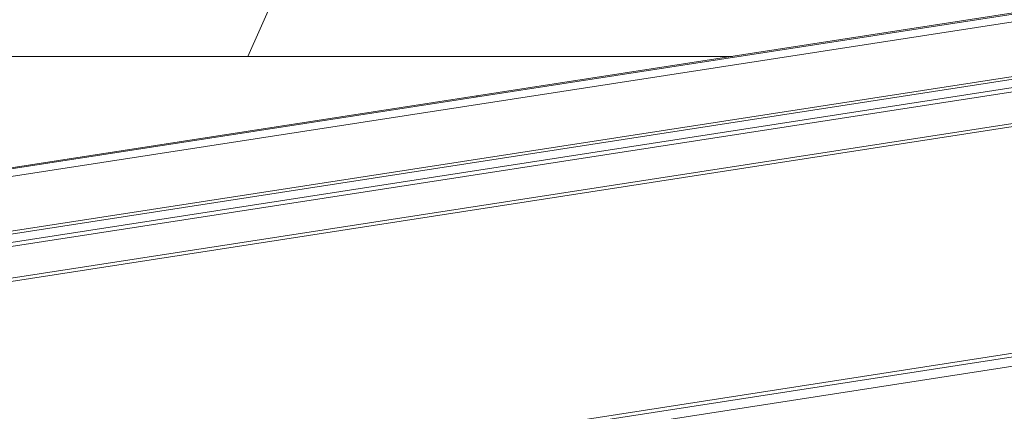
# Model space of a CAD drawing. Header units: millimetres. Extents: x -65 to 293624, y -1905 to 31061.
# Tile 163 of 256: x 108137 to 108907, y 22080 to 22386. Entities that reach past the tile are written whole.
import ezdxf

# ---------------------------------------------------------------- set-up
doc = ezdxf.new("R2010")
doc.units = ezdxf.units.MM
doc.header["$MEASUREMENT"] = 0
doc.layers.add('1248 Vihmaveerennid.AR', color=7, linetype='Continuous')
doc.layers.add('1263 Katusekate - plekk.AR', color=7, linetype='Continuous')

# ---------------------------------------------------------------- blocks, each defined once
blk = doc.blocks.new('Section Element_1428_3', base_point=(20443.11, 12361.43))
at = {"layer": '1248 Vihmaveerennid.AR', "color": 7, "linetype": 'Continuous', "lineweight": 13}
for p, q in [((107381.88, 22153.99), (129281.87, 25532.63)), ((107388.76, 22149.08), (129261.32, 25523.48)), ((107406.69, 22109.19), (129256.26, 25480.05)), ((107406.96, 22106.95), (129256.23, 25477.76)), ((107525.56, 22118.8), (129095.3, 25446.49)), ((107560.24, 22120.92), (129095.3, 25443.25)), ((107563.26, 22094.13), (129095.3, 25416)), ((107565.88, 22097.11), (129095.3, 25418.58)), ((107568.05, 21915.2), (129117.8, 25239.8)), ((107570.49, 21918.29), (129117.53, 25242.47)), ((107543.87, 21904.09), (115361.89, 23110.22))]:
    blk.add_line(p, q, dxfattribs=at)
blk = doc.blocks.new('*X1546', base_point=(20443.11, 12361.43))
at = {"layer": '1263 Katusekate - plekk.AR', "color": 7, "linetype": 'Continuous', "lineweight": 13}
for p, q in [((108360.72, 22458.74), (108315.43, 22357.34)), ((107350.55, 22357.34), (108508.41, 22357.34)), ((108508.41, 22357.34), (108694.41, 22357.34))]:
    blk.add_line(p, q, dxfattribs=at)
blk = doc.blocks.new('*X1549', base_point=(20443.11, 12361.43))
at = {"layer": '1263 Katusekate - plekk.AR', "color": 7, "linetype": 'Continuous', "lineweight": 13}
blk.add_line((108494.62, 22326.47), (108494.62, 22325.66), dxfattribs=at)
blk = doc.blocks.new('Section Element_1437_3', base_point=(20443.11, 12361.43))
at = {"layer": '1263 Katusekate - plekk.AR', "color": 7, "linetype": 'Continuous', "lineweight": 13}
blk.add_line((107381.88, 22154.54), (129281.87, 25538.29), dxfattribs=at)
at = {"layer": '1263 Katusekate - plekk.AR', "lineweight": 0}
for name in ['*X1546', '*X1549']:
    blk.add_blockref(name, (20443.11, 12361.43), dxfattribs=at)

msp = doc.modelspace()

# ---------------------------------------------------------------- block references
at = {"layer": '1248 Vihmaveerennid.AR', "lineweight": 0}
msp.add_blockref('Section Element_1428_3', (20443.11, 12361.43), dxfattribs=at)
at = {"layer": '1263 Katusekate - plekk.AR', "lineweight": 0}
msp.add_blockref('Section Element_1437_3', (20443.11, 12361.43), dxfattribs=at)

doc.saveas('drawing.dxf')
